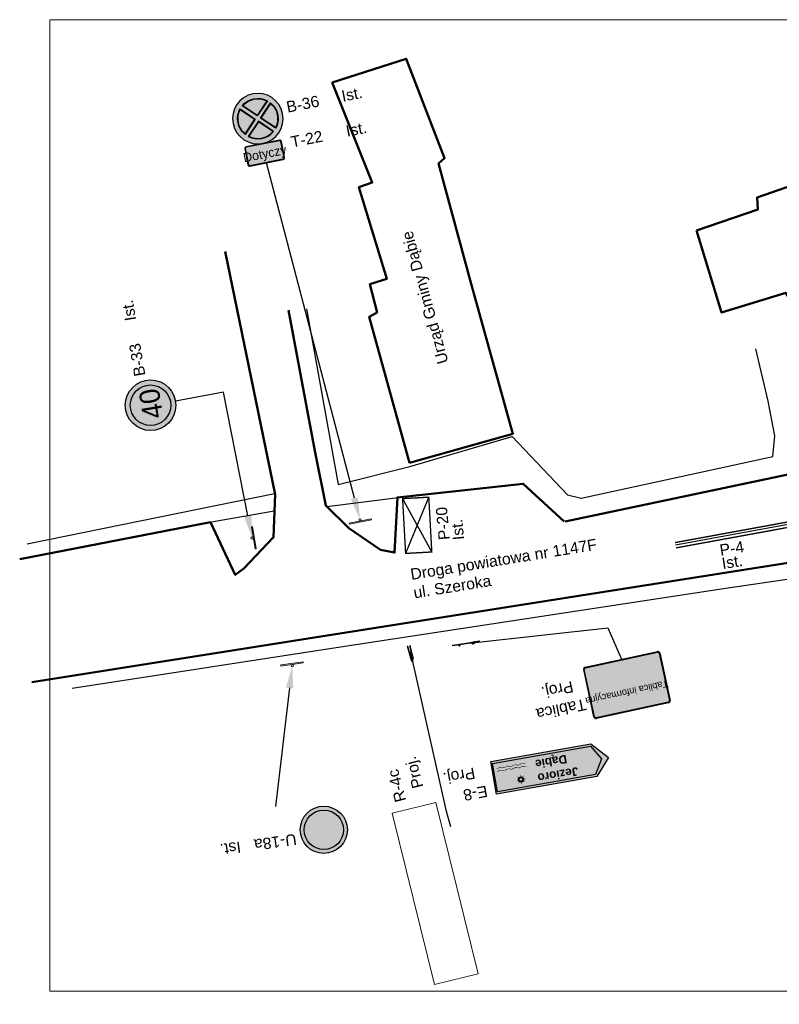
# Model space of a CAD drawing. Header units: millimetres. Extents: x -32728 to 3439, y -21222 to 1675.
# Tile 45 of 49: x 3227 to 3295, y 1508 to 1596. Entities that reach past the tile are written whole.
import ezdxf
from ezdxf import colors
from ezdxf.entities.mleader import LeaderData, LeaderLine
from ezdxf.enums import TextEntityAlignment as Align
from ezdxf.math import Vec2, Vec3

# ---------------------------------------------------------------- set-up
doc = ezdxf.new("R2010")
doc.units = ezdxf.units.MM
doc.linetypes.add('2', pattern=[1.5, 1, -0.5])
doc.layers.add('0  podklady', color=250, linetype='Continuous', lineweight=5, plot=False)
doc.layers.add('0 pomoc', color=61, linetype='Continuous', lineweight=30, plot=False)
for name, color, linetype, true_color in [('0_', 7, 'Continuous', 0x000000), ('ZWTraffic_Color_0_0_0', 7, 'Continuous', 0x000000), ('ZWTraffic_Color_255_255_255', 7, 'Continuous', 0xffffff), ('ZWTraffic_Grey_0_0_0', 7, 'Continuous', 0x000000), ('ZWTraffic_Grey_1', 7, 'Continuous', 0x4c4c4c), ('ZWTraffic_Grey_253', 7, 'Continuous', 0x999999), ('ZWTraffic_Grey_255_255_255', 7, 'Continuous', 0xffffff), ('ZWTraffic_Grey_5', 7, 'Continuous', 0x1d1d1d), ('ZWTraffic_Grey_7', 7, 'Continuous', 0x000000)]:
    doc.layers.add(name, color=color, linetype=linetype, true_color=true_color)
for name, color, linetype, lineweight in [('10 znaki pionowe istniejące', 251, 'Continuous', 15), ('10 znaki pionowe projektowane', 1, 'Continuous', 15), ('10 znaki poziome istniejące', 251, 'Continuous', 15), ('2 droga', 250, 'Continuous', 50)]:
    doc.layers.add(name, color=color, linetype=linetype, lineweight=lineweight)
doc.layers.add('2 krawedz jezdni', color=7, linetype='2', lineweight=50, true_color=0x000000)
doc.layers.add('4 wymiary', color=7, linetype='Continuous', lineweight=15, true_color=0x000000)
doc.layers.add('a znaki szlaki rowerowe', color=7, linetype='Continuous')
doc.styles.add('ARIAL', font='arial.ttf')
doc.styles.add('Drogowy', font='Drogowa.ttf')
doc.styles.add('plan', font='arial.ttf', dxfattribs={"height": 1})
doc.styles.get("Standard").update_dxf_attribs({"font": 'arial.ttf'})
picture_1 = doc.add_image_def('image32.png', size_in_pixel=(1895, 898))
picture_2 = doc.add_image_def('image114.png', size_in_pixel=(2967, 756))

# ---------------------------------------------------------------- blocks, each defined once
blk = doc.blocks.new('Słupek')
h = blk.add_hatch(color=256)
h.paths.add_polyline_path([(-50, -5), (0, -5), (50, -5), (50, -10), (-50, -10)])
h.paths.add_polyline_path([(5, 0, 1), (-5, 0, 1)])
at = {"color": 7}
blk.add_lwpolyline([(-50, -5), (50, -5), (50, -10), (-50, -10)], close=True, dxfattribs=at)
blk.add_circle((0, 0), 5, dxfattribs=at)
blk = doc.blocks.new('P_Opis_Pionowe')
for tag, p in [('Symbol', (0, 0)), ('Stan', (5, 0))]:
    blk.add_attdef(tag, p, '', height=1)
at = {"flags": 1}
for tag, p in [('Wielkość', (0, -1.2)), ('Odblaskowość', (0, -2.4)), ('Aktywny', (0, -3.6)), ('Ilość', (0, -4.8)), ('Dodatkowe', (0, -6)), ('Kilometraż', (0, -7.2)), ('NrDrogi', (0, -8.4))]:
    blk.add_attdef(tag, p, '', height=1, dxfattribs=at)
blk = doc.blocks.new('B-33_')
at = {"layer": 'ZWTraffic_Grey_1', "linetype": 'Continuous'}
h = blk.add_hatch(color=256, dxfattribs=at)
h.dxf.hatch_style = 1
h.paths.add_polyline_path([(450, 450, 1), (-450, 450, 1)])
h.paths.add_polyline_path([(360, 450, 1), (-360, 450, 1)], flags=16)
h.paths.add_polyline_path([(-315, 484, 1), (-315, 416), (315, 416, 1), (315, 484)], flags=0)
at = {"layer": 'ZWTraffic_Grey_255_255_255', "linetype": 'Continuous'}
blk.add_hatch(color=256, dxfattribs=at).paths.add_polyline_path([(360, 450, 1), (-360, 450, 1)])
at = {"layer": 'ZWTraffic_Grey_1', "linetype": 'Continuous'}
blk.add_circle((0, 450), 450, dxfattribs=at)
at = {"layer": 'ZWTraffic_Grey_7', "linetype": 'Continuous'}
blk.add_circle((0, 450), 360, dxfattribs=at)
at = {"layer": 'ZWTraffic_Grey_0_0_0', "linetype": 'Continuous', "style": 'Drogowy'}
blk.add_attdef('50', text='', height=360, dxfattribs=at).set_placement((24, 438), align=Align.MIDDLE)
blk = doc.blocks.new('T-21_')
at = {"layer": 'ZWTraffic_Grey_0_0_0'}
h = blk.add_hatch(color=256, dxfattribs=at)
h.paths.add_polyline_path([(-332.5, 30), (-332.5, 320, -0.4142136), (-302.5, 350), (302.5, 350, -0.4142136), (332.5, 320), (332.5, 30, -0.4142136), (302.5, 0), (-302.5, 0, -0.4142136)])
h.paths.add_polyline_path([(-322.5, 30), (-322.5, 320, -0.4142136), (-302.5, 340), (302.5, 340, -0.4142136), (322.5, 320), (322.5, 30, -0.4142136), (302.5, 10), (-302.5, 10, -0.4142136)], flags=16)
at = {"layer": 'ZWTraffic_Grey_255_255_255'}
blk.add_hatch(color=256, dxfattribs=at).paths.add_polyline_path([(-322.5, 30), (-322.5, 320, -0.4142136), (-302.5, 340), (302.5, 340, -0.4142136), (322.5, 320), (322.5, 30, -0.4142136), (302.5, 10), (-302.5, 10, -0.4142136)])
at = {"layer": 'ZWTraffic_Grey_0_0_0'}
for points in [[(-302.5, 0), (302.5, 0, 0.4142136), (332.5, 30), (332.5, 320, 0.4142136), (302.5, 350), (-302.5, 350, 0.4142136), (-332.5, 320), (-332.5, 30, 0.4142136)], [(-302.5, 10), (302.5, 10, 0.4142136), (322.5, 30), (322.5, 320, 0.4142136), (302.5, 340), (-302.5, 340, 0.4142136), (-322.5, 320), (-322.5, 30, 0.4142136), (-302.5, 10)]]:
    blk.add_lwpolyline(points, format="xyb", close=True, dxfattribs=at)
at = {"layer": 'ZWTraffic_Grey_0_0_0', "style": 'Drogowy'}
blk.add_attdef('100m', text='', height=164, dxfattribs=at).set_placement((0, 84), align=Align.CENTER)
blk = doc.blocks.new('B-36_')
at = {"layer": 'ZWTraffic_Grey_1'}
h = blk.add_hatch(color=256, dxfattribs=at)
h.dxf.hatch_style = 1
h.paths.add_polyline_path([(-450, 450, -1), (450, 450, -1)])
h.paths.add_polyline_path([(-360, 450, -0.174621), (-277, 680), (-48, 450), (-277, 220, -0.174621)], flags=16)
h.paths.add_polyline_path([(-353, 450, -0.168598), (-277, 668), (-58, 450), (-277, 232, -0.168598)], flags=0)
h.paths.add_polyline_path([(-230, 727, -0.360225), (230, 727), (0, 498)], flags=16)
h.paths.add_polyline_path([(-218, 727, -0.347061), (218, 727), (0, 508)], flags=0)
h.paths.add_polyline_path([(-230, 173), (0, 402), (230, 173, -0.360225)], flags=16)
h.paths.add_polyline_path([(-218, 173), (0, 392), (218, 173, -0.347061)], flags=0)
h.paths.add_polyline_path([(48, 450), (277, 680, -0.174621), (360, 450, -0.174621), (277, 220)], flags=16)
h.paths.add_polyline_path([(58, 450), (277, 668, -0.168598), (352, 450, -0.168598), (277, 232)], flags=0)
at = {"layer": 'ZWTraffic_Grey_255_255_255'}
h = blk.add_hatch(color=256, dxfattribs=at)
h.dxf.hatch_style = 1
h.paths.add_polyline_path([(-360, 450, -0.174621), (-277, 680), (-48, 450), (-277, 220, -0.174621)])
h.paths.add_polyline_path([(-353, 450, -0.168598), (-277, 668), (-58, 450), (-277, 232, -0.168598)], flags=16)
h.paths.add_polyline_path([(48, 450), (277, 680, -0.174621), (360, 450, -0.174621), (277, 220)])
h.paths.add_polyline_path([(58, 450), (277, 668, -0.168598), (352, 450, -0.168598), (277, 232)], flags=16)
h.paths.add_polyline_path([(-230, 727, -0.360225), (230, 727), (0, 498)])
h.paths.add_polyline_path([(-218, 727, -0.347061), (218, 727), (0, 508)], flags=16)
h.paths.add_polyline_path([(-230, 173), (0, 402), (230, 173, -0.360225)])
h.paths.add_polyline_path([(-218, 173), (0, 392), (218, 173, -0.347061)], flags=16)
at = {"layer": 'ZWTraffic_Grey_5'}
h = blk.add_hatch(color=256, dxfattribs=at)
h.dxf.hatch_style = 1
h.paths.add_polyline_path([(-353, 450, -0.168598), (-277, 668), (-58, 450), (-277, 232, -0.168598)])
h.paths.add_polyline_path([(-218, 727, -0.347061), (218, 727), (0, 508)])
h.paths.add_polyline_path([(58, 450), (277, 668, -0.168598), (352, 450, -0.168598), (277, 232)])
h.paths.add_polyline_path([(-218, 173), (0, 392), (218, 173, -0.347061)])
at = {"layer": 'ZWTraffic_Grey_1'}
blk.add_lwpolyline([(450, 450, 1), (-450, 450, 1), (450, 450)], format="xyb", close=True, dxfattribs=at)
at = {"layer": 'ZWTraffic_Grey_255_255_255'}
for points in [[(-230, 727, -0.360225), (230, 727), (0, 498), (-230, 727)], [(-218, 727, -0.347061), (218, 727), (0, 508)], [(-360, 450, -0.174621), (-277, 680), (-48, 450), (-277, 220, -0.174621), (-360, 450)], [(-353, 450, -0.168598), (-277, 668), (-58, 450), (-277, 232, -0.168598)], [(48, 450), (277, 680, -0.174621), (360, 450, -0.174621), (277, 220), (48, 450)], [(58, 450), (277, 668, -0.168598), (352, 450, -0.168598), (277, 232)], [(230, 173), (0, 402), (-230, 173, 0.360225), (230, 173)], [(218, 173), (0, 392), (-218, 173, 0.347061)]]:
    blk.add_lwpolyline(points, format="xyb", close=True, dxfattribs=at)
blk = doc.blocks.new('U-18a_')
at = {"layer": '0_'}
h = blk.add_hatch(color=256, dxfattribs=at)
h.set_gradient(color1=(255, 255, 255), color2=(178, 178, 178), name='INVSPHERICAL')
h.paths.add_polyline_path([(-323, 286, 0.065543), (-278, 207, 0.131652), (-134, 97, 0.065543), (-46, 73, 0.065543), (46, 73, 0.065543), (134, 97, 0.131652), (278, 207, 0.065543), (323, 286, 0.065543), (347, 374, 0.032737), (350, 420, 0.032737), (347, 466, 0.065543), (323, 554, 0.065543), (278, 633, 0.131652), (134, 743, 0.065543), (46, 767, 0.065543), (-46, 767, 0.065543), (-134, 743, 0.131652), (-278, 633, 0.065543), (-323, 554, 0.065543), (-347, 466, 0.065543), (-347, 374, 0.065543)])
at = {"layer": 'ZWTraffic_Grey_1'}
h = blk.add_hatch(color=256, dxfattribs=at)
h.paths.add_polyline_path([(134, 743), (161, 808, -0.065543), (256, 753), (213, 698, 0.065543)])
h.paths.add_polyline_path([(278, 633), (333, 676, -0.065543), (388, 581), (323, 554, 0.065543)])
h.paths.add_polyline_path([(278, 207, 0.065543), (323, 286), (388, 259, -0.065543), (333, 164)])
h.paths.add_polyline_path([(134, 97, 0.065543), (213, 142), (256, 87, -0.065543), (161, 32)])
h.paths.add_polyline_path([(-256, 87), (-213, 142, 0.065543), (-134, 97), (-161, 32, -0.065543)])
h.paths.add_polyline_path([(-388, 259), (-323, 286, 0.065543), (-278, 207), (-333, 164, -0.065543)])
h.paths.add_polyline_path([(-388, 581, -0.065543), (-333, 676), (-278, 633, 0.065543), (-323, 554)])
h.paths.add_polyline_path([(-256, 753, -0.065543), (-161, 808), (-134, 743, 0.065543), (-213, 698)])
h.paths.add_polyline_path([(-55, 836, -0.065543), (55, 836), (46, 767, 0.065543), (-46, 767)])
h.paths.add_polyline_path([(347, 466), (416, 475, -0.032737), (420, 420, -0.032737), (416, 365), (347, 374, 0.032737), (350, 420, 0.032737)])
h.paths.add_polyline_path([(-55, 4), (-46, 73, 0.065543), (46, 73), (55, 4, -0.065543)])
h.paths.add_polyline_path([(-416, 365, -0.065543), (-416, 475), (-347, 466, 0.065543), (-347, 374)])
at = {"layer": 'ZWTraffic_Grey_255_255_255'}
h = blk.add_hatch(color=256, dxfattribs=at)
h.paths.add_polyline_path([(213, 698), (256, 753, -0.065543), (333, 676), (278, 633, 0.065543)])
h.paths.add_polyline_path([(213, 142, 0.065543), (278, 207), (333, 164, -0.065543), (256, 87)])
h.paths.add_polyline_path([(-333, 164), (-278, 207, 0.065543), (-213, 142), (-256, 87, -0.065543)])
h.paths.add_polyline_path([(-333, 676, -0.065543), (-256, 753), (-213, 698, 0.065543), (-278, 633)])
h.paths.add_polyline_path([(46, 767), (55, 836, -0.065543), (161, 808), (134, 743, 0.065543)])
h.paths.add_polyline_path([(323, 554), (388, 581, -0.065543), (416, 475), (347, 466, 0.065543)])
h.paths.add_polyline_path([(323, 286, 0.065543), (347, 374), (416, 365, -0.065543), (388, 259)])
h.paths.add_polyline_path([(46, 73, 0.065543), (134, 97), (161, 32, -0.065543), (55, 4)])
h.paths.add_polyline_path([(-161, 32), (-134, 97, 0.065543), (-46, 73), (-55, 4, -0.065543)])
h.paths.add_polyline_path([(-161, 808, -0.065543), (-55, 836), (-46, 767, 0.065543), (-134, 743)])
h.paths.add_polyline_path([(-416, 365), (-347, 374, 0.065543), (-323, 286), (-388, 259, -0.065543)])
h.paths.add_polyline_path([(-416, 475, -0.065543), (-388, 581), (-323, 554, 0.065543), (-347, 466)])
at = {"layer": 'ZWTraffic_Grey_253', "const_width": 3}
blk.add_lwpolyline([(420, 420, 1), (-420, 420, 1), (420, 420)], format="xyb", close=True, dxfattribs=at)
at = {"layer": 'ZWTraffic_Grey_253'}
blk.add_circle((0, 420), 350, dxfattribs=at)
at = {"layer": 'ZWTraffic_Grey_255_255_255'}
blk.add_circle((0, 420), 420, dxfattribs=at)
blk = doc.blocks.new('P_Opis_Poziome')
for tag, p in [('SYMBOL', (0, 0)), ('DŁUGOŚĆ', (0, -1.2)), ('STAN', (0, -2.4))]:
    blk.add_attdef(tag, p, '', height=1)
at = {"flags": 1}
for tag, p in [('Powierzchnia', (0, -3.6)), ('Powierzchnia_na_mb', (0, -4.8))]:
    blk.add_attdef(tag, p, '', height=1, dxfattribs=at)
blk = doc.blocks.new('U-56a ')
h = blk.add_hatch(color=0)
h.dxf.hatch_style = 1
h.paths.add_polyline_path([(-578, 30), (-578, 749, -0.414214), (-548, 779), (548, 779, -0.414214), (578, 749), (578, 30, -0.414214), (548, 0), (-548, 0, -0.414214)])
h.paths.add_polyline_path([(-568, 30), (-568, 749, -0.414214), (-548, 769), (548, 769, -0.414214), (568, 749), (568, 30, -0.414214), (548, 10), (-548, 10, -0.414214)], flags=16)
at = {"layer": 'ZWTraffic_Color_0_0_0'}
blk.add_hatch(color=0, dxfattribs=at).paths.add_polyline_path([(548, 0, 0.414214), (578, 30), (578, 749, 0.414214), (548, 779), (548, 769, -0.414214), (568, 749), (568, 30, -0.414214), (548, 10)])
at = {"layer": 'ZWTraffic_Color_255_255_255'}
blk.add_hatch(color=256, dxfattribs=at).paths.add_polyline_path([(-568, 30), (-568, 749, -0.414214), (-548, 769), (548, 769, -0.414214), (568, 749), (568, 30, -0.414214), (548, 10), (-548, 10, -0.414214)])
at = {"layer": 'ZWTraffic_Color_0_0_0', "color": 0}
for p, q in [((-578, 30), (-578, 749)), ((-568, 30), (-568, 749)), ((-548, 779), (548, 779)), ((-548, 769), (548, 769)), ((568, 749), (568, 30)), ((578, 749), (578, 30)), ((548, 10), (-548, 10)), ((548, 0), (-548, 0))]:
    blk.add_line(p, q, dxfattribs=at)
for centre, radius, start, end in [((-548, 749), 30, 90, 180), ((-548, 749), 20, 90, 180), ((548, 749), 30, 0, 90), ((548, 749), 20, 0, 90), ((-548, 30), 30, 180, 270), ((-548, 30), 20, 180, 270), ((548, 30), 30, 270, 0), ((548, 30), 20, 270, 0)]:
    blk.add_arc(centre, radius, start, end, dxfattribs=at)
at = {"layer": 'ZWTraffic_Color_0_0_0', "insert": (-640, 548), "char_height": 102, "width": 1330.84, "attachment_point": 1}
blk.add_mtext('\\pxqc;{\\fDrogowa|b0|i0|c0|p2;Tablica informacyjna}', dxfattribs=at)
blk = doc.blocks.new('zw$5B77')
at = {"layer": 'a znaki szlaki rowerowe'}
h = blk.add_hatch(color=22, dxfattribs=at)
h.dxf.hatch_style = 1
h.paths.add_polyline_path([(10.399, 0.047), (1.338, 0.047), (0, 1.51), (1.338, 2.972), (10.399, 2.972)])
h.paths.add_polyline_path([(10.269, 0.227), (1.417, 0.227), (0.646, 1.51), (1.417, 2.792), (10.269, 2.792)], flags=16)
blk.add_hatch(color=255, dxfattribs=at).paths.add_polyline_path([(10.269, 0.227), (1.417, 0.227), (0.646, 1.51), (1.417, 2.792), (10.269, 2.792)])
at = {"layer": 'a znaki szlaki rowerowe', "color": 22}
for p, q in [((0, 1.51), (1.338, 2.972)), ((1.338, 0.047), (0, 1.51))]:
    blk.add_line(p, q, dxfattribs=at)
for points in [[(0.646, 1.51), (1.417, 2.792), (10.269, 2.792), (10.269, 0.227), (1.417, 0.227), (0.646, 1.51)], [(1.338, 2.972), (10.399, 2.972), (10.399, 0.047), (1.338, 0.047)]]:
    blk.add_lwpolyline(points, dxfattribs=at)
at = {"layer": 'a znaki szlaki rowerowe', "color": 22, "const_width": 0.045}
for points in [[(7.811, 2.079), (7.607, 2.079)], [(7.724, 1.778), (7.871, 1.931)], [(7.728, 2.356), (7.867, 2.216)], [(8.007, 1.872), (8.005, 1.681)], [(8.015, 2.474), (8.013, 2.28)], [(8.154, 2.226), (8.285, 2.363)], [(8.155, 1.927), (8.292, 1.789)], [(8.396, 2.079), (8.219, 2.079)], [(9.973, 1.031), (9.658, 0.939), (9.315, 1.045), (8.986, 0.939), (8.661, 1.041), (8.339, 0.946), (8.001, 1.039), (7.703, 0.937), (7.363, 1.034)], [(9.979, 0.777), (9.664, 0.685), (9.321, 0.79), (8.991, 0.685), (8.667, 0.786), (8.344, 0.691), (8.007, 0.784), (7.708, 0.682), (7.369, 0.78)]]:
    blk.add_lwpolyline(points, dxfattribs=at)
at = {"layer": 'a znaki szlaki rowerowe', "color": 22, "lineweight": 40}
blk.add_circle((8.015, 2.076), 0.204, dxfattribs=at)
at = {"layer": '10 znaki pionowe projektowane'}
ref = blk.add_blockref('P_Opis_Pionowe', (11.141, 2.074), dxfattribs=dict(at, rotation=0.4927905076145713))
ref.add_attrib('Symbol', 'E-8', (11.141, 2.074), dxfattribs={"layer": '0', "height": 1, "rotation": 14760.49279})
ref.add_attrib('Stan', 'Proj.', (11.952, 0.294), dxfattribs={"layer": '0', "height": 1, "rotation": 14760.49279})
at = {"layer": 'a znaki szlaki rowerowe', "color": 22, "insert": (6.528, 2.601), "char_height": 0.75, "attachment_point": 3, "style": 'ARIAL'}
blk.add_mtext('{\\fArial|b1|i0|c238|p34;Jezioro \\PDąbie}', dxfattribs=at)

msp = doc.modelspace()

# ---------------------------------------------------------------- linework, layer by layer
at = {"layer": '0 pomoc'}
msp.add_line((3295.725, 1551.145), (3285.698, 1549.312), dxfattribs=at)
at = {"layer": '10 znaki poziome istniejące', "const_width": 0.12}
msp.add_lwpolyline([(3261.682, 1548.583), (3261.411, 1553.455), (3263.742, 1553.585), (3264.012, 1548.712)], close=True, dxfattribs=at)
for points in [[(3261.411, 1553.455), (3264.012, 1548.712)], [(3261.682, 1548.583), (3263.742, 1553.585)]]:
    msp.add_lwpolyline(points, dxfattribs=at)
at = {"layer": '10 znaki poziome istniejące', "linetype": 'Continuous', "const_width": 0.12, "flags": 128}
for points in [[(3295.682, 1551.381), (3285.655, 1549.548)], [(3295.768, 1550.909), (3285.741, 1549.076)]]:
    msp.add_lwpolyline(points, dxfattribs=at)
at = {"layer": '2 droga', "color": 0, "lineweight": 30}
for points in [[(3252.87, 1570.325), (3255.668, 1554.722), (3262.055, 1556.304), (3271.148, 1558.98), (3276.075, 1553.78), (3277.292, 1553.506), (3294.354, 1557.216), (3294.536, 1559.041), (3293.928, 1562.113), (3292.833, 1566.766)], [(3228.022, 1549.431), (3250.011, 1553.901)], [(3254.664, 1552.746), (3261.02, 1553.567)], [(3244.415, 1551.407), (3249.98, 1552.381)], [(3354.691, 1508.484), (3344.496, 1540.558), (3338.535, 1538.855), (3333.76, 1551.234), (3314.436, 1544.506), (3308.323, 1544.08), (3306.559, 1547.852), (3289.977, 1545.431), (3256.269, 1540.304), (3232.001, 1536.569)]]:
    msp.add_lwpolyline(points, dxfattribs=at)
at = {"layer": '2 krawedz jezdni', "color": 0, "linetype": 'ByBlock'}
for points in [[(3262.022, 1556.64), (3271.222, 1559.228), (3267.592, 1572.237), (3264.609, 1583.27), (3265.148, 1583.737), (3261.734, 1592.578), (3255.157, 1590.457), (3258.715, 1581.581), (3257.529, 1581.15), (3260.009, 1572.992), (3258.5, 1572.525), (3259.147, 1570.009), (3258.428, 1569.614)], [(3287.563, 1577.304), (3289.791, 1570.009), (3295.505, 1571.77), (3295.901, 1571.123), (3316.493, 1577.34), (3314.481, 1586.468), (3310.24, 1585.606), (3308.695, 1589.272), (3302.909, 1587.511), (3303.304, 1585.678), (3300.249, 1584.456), (3300.609, 1582.911), (3292.954, 1580.251), (3293.026, 1579.173)]]:
    msp.add_lwpolyline(points, close=True, dxfattribs=at)
for points in [[(3275.879, 1551.426), (3310.039, 1558.627), (3320.501, 1561.498), (3324.394, 1562.91), (3328.336, 1565.343), (3330.574, 1568.798), (3331.937, 1571.912), (3332.764, 1575.026), (3332.764, 1577.605), (3332.034, 1581.109), (3328.676, 1588.749)], [(3245.64, 1575.43), (3250.068, 1553.824), (3249.922, 1550.028), (3247.294, 1547.255), (3246.516, 1546.671), (3244.314, 1551.358), (3227.343, 1548.073)], [(3251.267, 1570.211), (3253.603, 1557.705), (3254.576, 1552.839), (3256.62, 1550.844), (3259.442, 1548.898), (3260.707, 1548.654), (3260.951, 1553.569), (3272.143, 1554.786), (3275.792, 1551.428)], [(3386.886, 1508.849), (3375.889, 1518.484), (3367.325, 1527.097), (3359.685, 1535.905), (3354.965, 1542.62), (3350.293, 1548.46), (3346.935, 1551.233), (3343.042, 1552.791), (3339.15, 1553.18), (3334.429, 1552.791), (3316.084, 1550.406), (3296.279, 1547.827), (3259.199, 1541.988), (3228.412, 1537.147)]]:
    msp.add_lwpolyline(points, dxfattribs=at)

# ---------------------------------------------------------------- block references
at = {"layer": '10 znaki pionowe istniejące'}
for name, p, xscale, yscale, zscale, rotation in [('B-36_', (3248.972, 1585.044), 0.005, 0.005, 0.005, 11.22579776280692), ('Słupek', (3257.629, 1551.569), 0.02, 0.02, 0.02, 11.22579776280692), ('Słupek', (3248.022, 1549.953), 0.02, 0.02, 0.02, 99.53323279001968), ('Słupek', (3251.597, 1538.603), 0.02, 0.02, 0.02, 187.891702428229), ('U-18a_', (3254.113, 1526.086), 0.005, 0.005, 0.005, 187.8917024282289)]:
    msp.add_blockref(name, p, dxfattribs=dict(at, xscale=xscale, yscale=yscale, zscale=zscale, rotation=rotation))
for p, rotation, values in [((3251.183, 1587.776), 11.22579776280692, {'Symbol': 'B-36', 'Stan': 'Ist.'}), ((3251.573, 1584.668), 11.22579776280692, {'Symbol': 'T-22', 'Stan': 'Ist.'}), ((3238.539, 1564.425), 99.53323279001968, {'Symbol': 'B-33', 'Stan': 'Ist.'}), ((3251.905, 1523.66), 187.8917024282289, {'Symbol': 'U-18a', 'Stan': 'Ist.'})]:
    msp.add_blockref('P_Opis_Pionowe', p, dxfattribs=dict(at, rotation=rotation)).add_auto_attribs(values)
at = {"layer": '10 znaki pionowe istniejące', "xscale": 0.005, "yscale": 0.005, "zscale": 0.005}
for name, p, rotation, values in [('T-21_', (3249.313, 1583.327), 11.22579776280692, {'100m': 'Dotyczy'}), ('B-33_', (3241.206, 1562.135), 99.53323279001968, {'50': '40'})]:
    msp.add_blockref(name, p, dxfattribs=dict(at, rotation=rotation)).add_auto_attribs(values)
at = {"layer": '10 znaki pionowe projektowane'}
for p, xscale, yscale, zscale, rotation in [((3262.103, 1539.77), 0.01217587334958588, 0.01217587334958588, 0.01217587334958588, 284.4880881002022), ((3262.108, 1539.766), 0.01217587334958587, 0.01217587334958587, 0.01217587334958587, 104.0369495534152), ((3266.473, 1540.396), 0.01217587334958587, 0.01217587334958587, 0.01217587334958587, 188.8705423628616), ((3267.676, 1540.584), 0.01217587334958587, 0.01217587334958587, 0.01217587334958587, 188.8705423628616)]:
    msp.add_blockref('Słupek', p, dxfattribs=dict(at, xscale=xscale, yscale=yscale, zscale=zscale, rotation=rotation))
at = {"layer": '10 znaki pionowe projektowane', "color": 0, "xscale": 0.006000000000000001, "yscale": 0.006000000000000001, "zscale": 0.006000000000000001, "rotation": 192.2468676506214}
msp.add_blockref('U-56a ', (3280.875, 1539.172), dxfattribs=at)
at = {"layer": '10 znaki pionowe projektowane'}
ref = msp.add_blockref('P_Opis_Pionowe', (3277.625, 1535.66), dxfattribs=dict(at, rotation=191.7360830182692))
ref.add_attrib('Symbol', 'Tablica', (3277.625, 1535.66), dxfattribs={"layer": '0', "height": 1, "rotation": 1271.73608})
ref.add_attrib('Stan', 'Proj.', (3276.483, 1537.248), dxfattribs={"layer": '0', "height": 1, "rotation": 1271.73608})
at = {"layer": '10 znaki pionowe projektowane', "rotation": 189.9638041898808}
msp.add_blockref('zw$5B77', (3279.484, 1531.913), dxfattribs=at)
at = {"layer": '10 znaki pionowe projektowane'}
ref = msp.add_blockref('P_Opis_Pionowe', (3261.739, 1526.616), dxfattribs=dict(at, rotation=104.4799793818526))
ref.add_attrib('Symbol', 'R-4c', (3261.739, 1526.616), dxfattribs={"layer": '0', "height": 1, "rotation": 13424.47998})
ref.add_attrib('Stan', 'Proj.', (3263.27, 1527.834), dxfattribs={"layer": '0', "height": 1, "rotation": 13424.47998})
at = {"layer": '10 znaki poziome istniejące'}
ref = msp.add_blockref('P_Opis_Poziome', (3265.623, 1549.822), dxfattribs=dict(at, rotation=95.24986079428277))
ref.add_attrib('SYMBOL', 'P-20', (3265.623, 1549.822), dxfattribs={"layer": '0', "height": 1, "rotation": 95.24986})
ref.add_attrib('STAN', 'Ist.', (3266.89, 1549.818), dxfattribs={"layer": '0', "height": 1, "rotation": 95.24986})
ref = msp.add_blockref('P_Opis_Poziome', (3289.709, 1548.376), dxfattribs=dict(at, rotation=8.96187144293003))
ref.add_attrib('SYMBOL', 'P-4', (3289.709, 1548.376), dxfattribs={"layer": '0', "height": 1, "rotation": 368.96187})
ref.add_attrib('STAN', 'Ist.', (3289.896, 1547.191), dxfattribs={"layer": '0', "height": 1, "rotation": 368.96187})

# ---------------------------------------------------------------- texts
at = {"layer": '4 wymiary', "char_height": 1, "width": 16.73043, "attachment_point": 1, "style": 'plan'}
for s, insert, rotation in [('Urząd Gminy Dąbie', (3264.534, 1565.331), 105.38326), ('Droga powiatowa nr 1147F ul. Szeroka', (3262.038, 1547.212), 9.22144)]:
    msp.add_mtext(s, dxfattribs=dict(at, insert=insert, rotation=rotation))

# ---------------------------------------------------------------- pictures from other files: only their frames are drawn
at = {"layer": '0  podklady'}
image = msp.add_image(picture_1, insert=(3230.018, 1509.649), size_in_units=(182.329, 86.402), dxfattribs=at)
image.dxf.flags = 7
at = {"layer": '10 znaki pionowe projektowane'}
image = msp.add_image(picture_2, insert=(3268.129, 1511.188), size_in_units=(15.698, 4), rotation=103.83153, dxfattribs=at)
image.dxf.flags = 7

# ---------------------------------------------------------------- leaders
at = {"layer": '10 znaki pionowe istniejące'}
ml = msp.add_multileader_mtext('Standard', dxfattribs=at)
ml.set_content('', color=256)
ml.set_leader_properties()
ml.build(insert=Vec2(0, 0))
ml.multileader.update_dxf_attribs({"has_dogleg": 0, "arrow_head_size": 2})
ctx = ml.context
ctx.base_point, ctx.arrow_head_size, ctx.plane_origin = Vec3(3245.313, 1583.327), 2, Vec3(238.783, 338.801)
ctx.text_align_type = 2
notes = []
notes.append((ctx, [(0, (1, 1, 0), (3257.313, 1583.327), (-1, 0), 8, [(0, [(3257.629, 1551.569)], 256, [])])]))
ctx.mtext.insert, ctx.mtext.alignment, ctx.mtext.flow_direction = Vec3(3247.313, 1585.327), 3, 5
ml = msp.add_multileader_mtext('Standard', dxfattribs=at)
ml.set_content('', color=256)
ml.set_leader_properties()
ml.build(insert=Vec2(0, 0))
ml.multileader.update_dxf_attribs({"has_dogleg": 0, "arrow_head_size": 2})
ctx = ml.context
ctx.base_point, ctx.arrow_head_size, ctx.plane_origin = Vec3(3237.206, 1562.135), 2, Vec3(238.783, 338.801)
ctx.text_align_type = 2
notes.append((ctx, [(0, (1, 1, 0), (3249.206, 1562.135), (-1, 0), 8, [(0, [(3248.022, 1549.953), (3245.482, 1562.925)], 256, [])])]))
ctx.mtext.insert, ctx.mtext.alignment, ctx.mtext.flow_direction = Vec3(3239.206, 1564.135), 3, 5
ml = msp.add_multileader_mtext('Standard', dxfattribs=at)
ml.set_content('', color=256)
ml.set_leader_properties()
ml.build(insert=Vec2(0, 0))
ml.multileader.update_dxf_attribs({"has_dogleg": 0, "arrow_head_size": 2})
ctx = ml.context
ctx.base_point, ctx.arrow_head_size, ctx.plane_origin = Vec3(3250.113, 1526.086), 2, Vec3(238.783, 338.801)
ctx.text_align_type = 2
notes.append((ctx, [(1, (1, 1, 0), (3242.113, 1526.086), (1, 0), 8, [(0, [(3251.597, 1538.603)], 256, [])])]))
ctx.mtext.insert, ctx.mtext.alignment, ctx.mtext.flow_direction = Vec3(3252.113, 1528.086), 3, 5
at = {"layer": '10 znaki pionowe projektowane'}
ml = msp.add_multileader_mtext('Standard', dxfattribs=at)
ml.set_content('', color=256)
ml.set_leader_properties()
ml.build(insert=Vec2(0, 0))
ml.multileader.update_dxf_attribs({"has_dogleg": 0, "arrow_head_size": 0.8})
ctx = ml.context
ctx.base_point, ctx.char_height, ctx.arrow_head_size, ctx.landing_gap_size, ctx.plane_origin, ctx.plane_x_axis, ctx.plane_y_axis = Vec3(3280.875, 1539.172), 0.8, 0.8, 0.4, Vec3(3244.843, 1699.994), Vec3(-0.394691, -0.918814), Vec3(0.918814, -0.394691)
notes.append((ctx, [(0, (1, 1, 0), (3284.033, 1546.522), (-0.394691, -0.918814), 8, [(0, [(3267.06, 1540.58), (3279.668, 1541.973)], 256, [])])]))
ctx.mtext.insert, ctx.mtext.text_direction, ctx.mtext.rotation, ctx.mtext.flow_direction = Vec3(3281.085, 1538.647), Vec3(-0.394691, -0.918814), 4.306658, 5
ml = msp.add_multileader_mtext('Standard', dxfattribs=at)
ml.set_content('', color=256)
ml.set_leader_properties()
ml.build(insert=Vec2(0, 0))
ml.multileader.update_dxf_attribs({"has_dogleg": 0, "arrow_head_size": 0.8})
ctx = ml.context
ctx.base_point, ctx.char_height, ctx.arrow_head_size, ctx.landing_gap_size, ctx.plane_origin, ctx.plane_x_axis, ctx.plane_y_axis = Vec3(3265.673, 1524.311), 0.8, 0.8, 0.4, Vec3(3104.594, 1506.401), Vec3(0.942958, -0.332912), Vec3(0.332912, 0.942958)
notes.append((ctx, [(0, (1, 1, 0), (3250.586, 1529.637), (0.942958, -0.332912), 16, [(0, [(3262.104, 1539.747), (3265.262, 1525.787)], 256, [])])]))
ctx.mtext.insert, ctx.mtext.text_direction, ctx.mtext.rotation, ctx.mtext.flow_direction = Vec3(3266.184, 1524.555), Vec3(0.942958, -0.332912), 5.943796, 5
for ctx, leaders in notes:
    for number, flags, end, landing, length, lines in leaders:
        leader = LeaderData()
        leader.index, (leader.has_last_leader_line, leader.has_dogleg_vector, leader.attachment_direction) = number, flags
        leader.last_leader_point, leader.dogleg_vector, leader.dogleg_length = Vec3(end), Vec3(landing), length
        for number, points, colour, breaks in lines:
            line = LeaderLine()
            line.index, line.vertices, line.color, line.breaks = number, Vec3.list(points), colors.encode_raw_color(colour), breaks
            leader.lines.append(line)
        ctx.leaders.append(leader)

doc.saveas('drawing.dxf')
